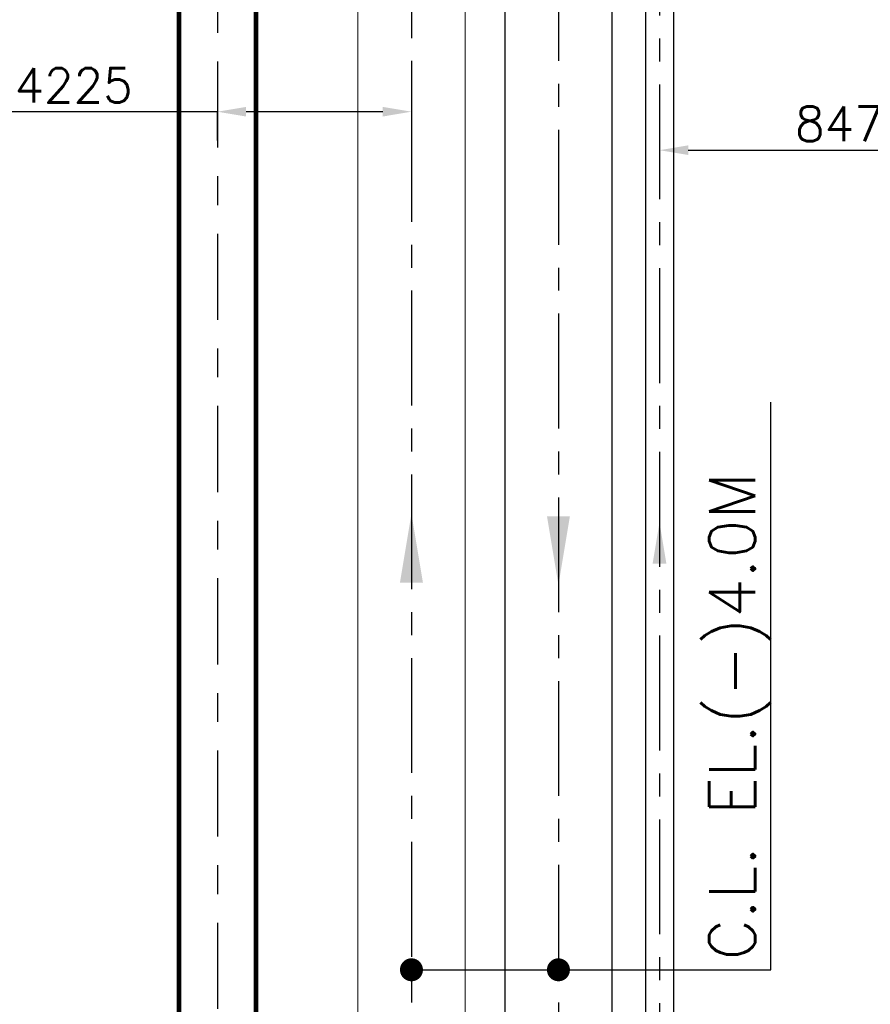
# Model space of a CAD drawing. Header units: inches. Extents: x -341304 to 31571016, y -692717 to 2132253.
# Tile 158 of 256: x 569304 to 587825, y -305509 to -284074. Entities that reach past the tile are written whole.
import ezdxf

# ---------------------------------------------------------------- set-up
doc = ezdxf.new("R2010")
doc.units = ezdxf.units.IN
doc.header["$MEASUREMENT"] = 0
for name, pattern in [('CENTER', [2, 1.25, -0.25, 0.25, -0.25]), ('CENTRE', [1.5, 0.75, -0.25, 0.25, -0.25]), ('DASHDOT', [1, 0.5, -0.25, 0, -0.25])]:
    doc.linetypes.add(name, pattern=pattern)
for name, color, linetype in [('0-CL', 8, 'CENTER'), ('0-CW RETURN', 1, 'Continuous'), ('0-CW SUPPLY', 4, 'Continuous'), ('acw', 6, 'Continuous'), ('DIM', 1, 'Continuous'), ('text', 3, 'Continuous')]:
    doc.layers.add(name, color=color, linetype=linetype)
doc.styles.add('ROMANS', font='romans')
doc.dimstyles.new('User600', dxfattribs={"dimscale": 500, "dimtxt": 1.5, "dimasz": 1.25, "dimexe": 1, "dimexo": 1, "dimgap": 0.4, "dimtad": 1, "dimdec": 0, "dimzin": 0, "dimdsep": 46, "dimtxsty": 'ROMANS', "dimcen": 1, "dimclrd": 8, "dimclre": 8, "dimclrt": 3, "dimadec": 0, "dimazin": 0, "dimtfac": 1, "dimtdec": 0, "dimtix": 1, "dimtofl": 0, "dimtmove": 0, "dimatfit": 3, "dimfxl": 1, "dimtolj": 1, "dimtzin": 0, "dimarcsym": 0})

# ---------------------------------------------------------------- blocks, each defined once
blk = doc.blocks.new('*D132')
at = {"color": 8, "lineweight": -2, "transparency": 16777216}
for p, q in [((577834, -285200), (577834, -286077)), ((573609, -286077), (568957, -286077)), ((573609, -286701), (573609, -286077)), ((577209, -286077), (574234, -286077))]:
    blk.add_line(p, q, dxfattribs=at)
at = {"color": 8, "transparency": 16777216}
for points in [[(574234, -285973), (574234, -286182), (573609, -286077)], [(577209, -285973), (577209, -286182), (577834, -286077)]]:
    blk.add_solid(points, dxfattribs=at)
at = {"layer": 'Defpoints', "color": 0, "transparency": 16777216}
for p in [(577834, -285200), (577834, -286077), (573609, -286701, 96251)]:
    blk.add_point(p, dxfattribs=at)
at = {"color": 3, "transparency": 16777216, "insert": (570478, -285502), "char_height": 750, "attachment_point": 5, "style": 'ROMANS'}
blk.add_mtext('\\A1;4225', dxfattribs=at)
blk = doc.blocks.new('GT REV-02')
at = {"color": 230, "linetype": 'CENTRE', "ltscale": 2500}
blk.add_line((-859541, 36191), (-859541, -809), dxfattribs=at)
at = {"color": 230, "linetype": 'DASHDOT', "ltscale": 2500, "const_width": 100}
for points in [[(-860379, 36191), (-860379, -809)], [(-858703, 36191), (-858703, -809)]]:
    blk.add_lwpolyline(points, dxfattribs=at)
blk = doc.blocks.new('*D403')
at = {"layer": 'Defpoints', "color": 0, "transparency": 16777216}
for p in [(583234, -286006), (591709, -286006), (591709, -286915)]:
    blk.add_point(p, dxfattribs=at)
at = {"layer": 'DIM', "color": 8, "lineweight": -2, "transparency": 16777216}
for p, q in [((583234, -286506), (583234, -287415)), ((591709, -286506), (591709, -287415)), ((583859, -286915), (591084, -286915))]:
    blk.add_line(p, q, dxfattribs=at)
at = {"layer": 'DIM', "color": 8, "transparency": 16777216}
for points in [[(583859, -286810), (583859, -287019), (583234, -286915)], [(591084, -286810), (591084, -287019), (591709, -286915)]]:
    blk.add_solid(points, dxfattribs=at)
at = {"layer": 'DIM', "color": 3, "transparency": 16777216, "insert": (587472, -286340), "char_height": 750, "attachment_point": 5, "style": 'ROMANS'}
blk.add_mtext('\\A1;8475', dxfattribs=at)

msp = doc.modelspace()

# ---------------------------------------------------------------- linework, layer by layer
at = {"layer": '0-CL', "lineweight": -3, "ltscale": 2000}
for p, q in [((583234.4, -261483.5), (583234.4, -330973.5)), ((581034.4, -266472.7), (581034.4, -331659.1)), ((577834.4, -269972.7), (577834.4, -323959.1))]:
    msp.add_line(p, q, dxfattribs=at)
at = {"layer": '0-CW RETURN', "color": 1, "linetype": 'Continuous'}
for p, q in [((579866.9, -266656.9), (579866.9, -323848.2)), ((582201.9, -326878.5), (582201.9, -271971.3))]:
    msp.add_line(p, q, dxfattribs=at)
msp.add_solid([(581284.7, -294882.4, 96251.3), (580784.7, -294882.4, 96251.3), (581034.7, -296382.4, 96251.3)], dxfattribs=at)
at = {"layer": '0-CW SUPPLY', "color": 4, "linetype": 'Continuous', "lineweight": 9, "ltscale": 2500}
for p, q in [((579001.9, -269233.1), (579001.9, -323959.1)), ((576666.9, -269856.9), (576666.9, -323959.1))]:
    msp.add_line(p, q, dxfattribs=at)
msp.add_solid([(578083.9, -296328.9, 96251.3), (577583.9, -296328.9, 96251.3), (577833.9, -294828.9, 96251.3)], dxfattribs=at)
at = {"layer": 'acw', "color": 6, "linetype": 'Continuous', "ltscale": 100}
for p, q in [((583539.4, -264030.4), (583539.4, -330973.5)), ((583539.4, -264622), (583539.4, -330973.5)), ((582929.4, -265788.5), (582929.4, -330973.5))]:
    msp.add_line(p, q, dxfattribs=at)
msp.add_solid([(583384.4, -295915.6), (583084.4, -295915.6), (583234.4, -295015.6)], dxfattribs=at)

# ---------------------------------------------------------------- block references
at = {"color": 230}
msp.add_blockref('GT REV-02', (1433150.1, -313674.2, 96251.3), dxfattribs=at)

# ---------------------------------------------------------------- texts
at = {"layer": 'text', "lineweight": 25, "style": 'ROMANS'}
msp.add_text('C.L. EL.(-)4.0M', height=1000, rotation=90, dxfattribs=at).set_placement((585316.3, -304553.4, -95021.3))

# ---------------------------------------------------------------- dimensions: what is measured, and where the dimension line sits
dim = msp.add_linear_dim(base=(577834.4, -286077.4), p1=(573609.4, -286700.7, 96251.3), p2=(577834.4, -285200.2), dimstyle='User600', override={"dimexe": 0, "dimexo": 0})
dim.commit()
dim.dimension.update_dxf_attribs({"geometry": '*D132', "text_midpoint": (570478.3, -286077.4), "dimtype": 160})
at = {"layer": 'DIM', "color": 230}
dim = msp.add_linear_dim(base=(591709.4, -286914.5), p1=(583234.4, -286005.9), p2=(591709.4, -286005.9), dimstyle='User600', dxfattribs=at)
dim.commit()
dim.dimension.update_dxf_attribs({"geometry": '*D403', "text_midpoint": (587471.9, -286339.5)})

# ---------------------------------------------------------------- leaders
for points, override in [([(581034.4, -304757.5), (585660.1, -304757.5), (585660.1, -292398.4)], {"dimasz": 1, "dimtad": 0, "dimldrblk": 'Dot'}), ([(577834.4, -304757.4), (581034.4, -304757.5)], {"dimasz": 1, "dimgap": 0.4, "dimtad": 0, "dimldrblk": 'Dot'})]:
    msp.add_leader(points, dimstyle='User600', override=override)

doc.saveas('drawing.dxf')
